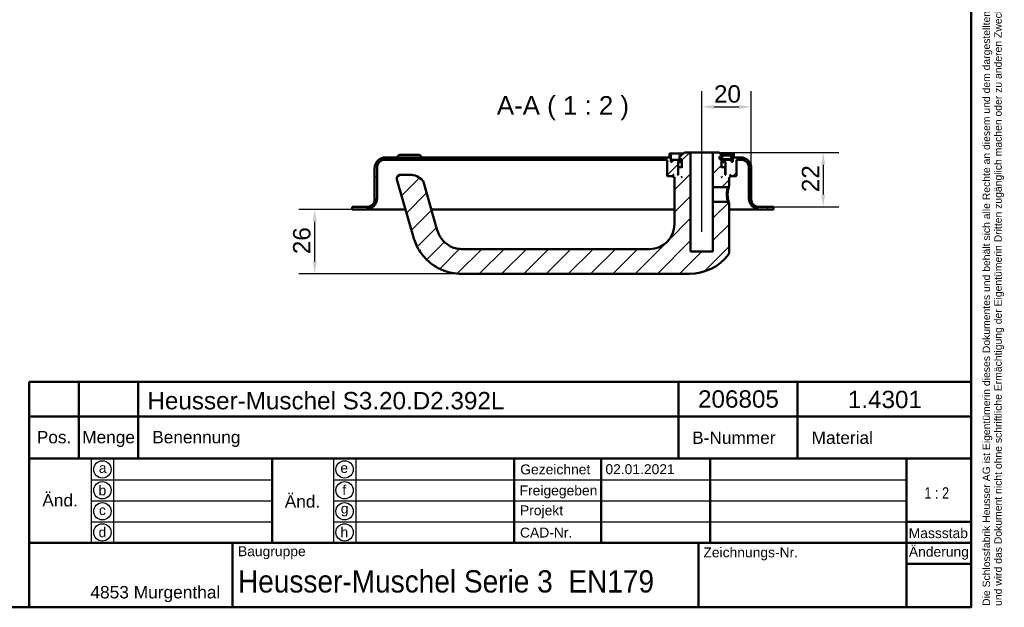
# Model space of a CAD drawing. Header units: millimetres. Extents: x 20 to 833, y 20 to 574.
# Tile 4 of 5: x 436 to 833, y 20 to 257. Entities that reach past the tile are written whole.
import ezdxf
from ezdxf.enums import TextEntityAlignment as Align

# ---------------------------------------------------------------- set-up
doc = ezdxf.new("R2010")
doc.units = ezdxf.units.MM
doc.header["$LTSCALE"] = 2
for name, color, linetype, lineweight in [('Bemaßungen(DIN)', 7, 'Continuous', 25), ('Mittellinie(DIN)', 7, 'Continuous', 25), ('Sichtbare Kanten(DIN)', 7, 'Continuous', 50), ('Skizziergeometrie(DIN)', 7, 'Continuous', 50), ('Skizzierlinie(DIN)', 7, 'Continuous', 25), ('Symbole(DIN)', 7, 'Continuous', 25)]:
    doc.layers.add(name, color=color, linetype=linetype, lineweight=lineweight)
doc.layers.add('Schraffur', color=179, linetype='Continuous', lineweight=9, true_color=0x1e1e47)
doc.styles.add('Aktuell-DIN', font='arial.ttf')
doc.styles.add('Aktuell-DINGroßer Text', font='arial.ttf')
doc.styles.add('STANDARD-DIN~0', font='arial.ttf')
doc.styles.add('Textstil10', font='arial.ttf')
doc.styles.add('Textstil41', font='arial.ttf', dxfattribs={"width": 0.8})
doc.styles.add('Textstil83', font='arial.ttf', dxfattribs={"width": 0.8})
doc.dimstyles.new('CAD-LAN', dxfattribs={"dimscale": 2, "dimtxt": 3.5, "dimasz": 2.5, "dimexe": 3.175, "dimexo": 0, "dimgap": 0.8, "dimtad": 1, "dimrnd": 1e-08, "dimtxsty": 'STANDARD-DIN~0', "dimcen": 0.09, "dimdle": 10, "dimclrd": 250, "dimclre": 250, "dimclrt": 250, "dimadec": 0, "dimazin": 2, "dimtfac": 1, "dimtmove": 0, "dimatfit": 3, "dimfxl": 1, "dimtolj": 1, "dimtzin": 0, "dimlwd": 25, "dimlwe": 25, "dimarcsym": 0})

# ---------------------------------------------------------------- blocks, each defined once
blk = doc.blocks.new('Ränder Standardrahmen')
at = {"layer": 'Skizziergeometrie(DIN)', "flags": 128}
blk.add_lwpolyline([(10, 10), (10, 287), (410, 287), (410, 10), (10, 10)], dxfattribs=at)
blk = doc.blocks.new('Schriftfelder Heusser')
at = {"layer": 'Skizziergeometrie(DIN)'}
for p, q in [((101, 229.92), (101, 236.92)), ((101, 236.92), (291, 236.92)), ((111, 229.92), (111, 236.92)), ((123, 229.92), (123, 236.92)), ((232, 229.92), (232, 236.92)), ((256, 229.92), (256, 236.92)), ((291, 236.92), (291, 229.92)), ((101, 191.42), (101, 229.92)), ((101, 229.92), (291, 229.92)), ((111, 229.92), (111, 221.42)), ((123, 229.92), (123, 221.42)), ((232, 229.92), (232, 221.42)), ((256, 229.92), (256, 221.42)), ((291, 229.92), (291, 191.42)), ((101, 221.42), (291, 221.42)), ((150, 221.42), (150, 204.42)), ((198.85, 221.42), (198.85, 204.42)), ((216.35, 221.42), (216.35, 204.42)), ((238.35, 221.42), (238.35, 204.42)), ((278, 221.42), (278, 191.42)), ((278, 208.67), (291, 208.67)), ((101, 204.42), (291, 204.42)), ((142, 204.42), (142, 191.42)), ((236, 204.42), (236, 191.42)), ((278, 200.17), (291, 200.17)), ((291, 191.42), (101, 191.42))]:
    blk.add_line(p, q, dxfattribs=at)
at = {"layer": 'Skizzierlinie(DIN)'}
for p, q in [((113.5, 221.42), (113.5, 204.42)), ((118, 221.42), (118, 204.42)), ((162.35, 221.42), (162.35, 204.42)), ((166.85, 221.42), (166.85, 204.42)), ((113.5, 217.17), (150, 217.17)), ((162.35, 217.17), (278, 217.17)), ((113.5, 212.92), (150, 212.92)), ((162.35, 212.92), (278, 212.92)), ((113.5, 208.67), (150, 208.67)), ((162.35, 208.67), (278, 208.67))]:
    blk.add_line(p, q, dxfattribs=at)
for centre in [(115.75, 219.25), (164.6, 219.25), (115.75, 215.04), (164.6, 215.04), (115.75, 210.79), (164.6, 210.79), (115.75, 206.54), (164.6, 206.54)]:
    blk.add_circle(centre, 1.75, dxfattribs=at)
at = {"layer": 'Symbole(DIN)', "color": 7, "insert": (293.33, 191.7), "char_height": 1.5, "width": 182.3003, "attachment_point": 1, "rotation": 90, "line_spacing_factor": 0.944221, "style": 'Aktuell-DIN'}
blk.add_mtext('\\fArial|b0|i0;\\H1.5000;Die Schlossfabrik Heusser AG ist Eigentümerin dieses Dokumentes und behält sich alle Rechte an diesem und dem dargestellten Gegenstand vor. Der Empfänger anerkennt diese Rechte\\Pund wird das Dokument nicht ohne schriftliche Ermächtigung der Eigentümerin Dritten zugänglich machen oder zu anderen Zwecken verwenden, zu dem es ihm übergeben worden ist.\\P ', dxfattribs=at)
at = {"layer": 'Symbole(DIN)', "color": 179, "true_color": 0x262659, "style": 'Aktuell-DIN'}
for s, insert, char_height, attachment_point in [('Pos.', (106, 227), 2.489, 2), ('Menge', (117, 227), 2.489, 2), ('Benennung', (125.81, 225.38), 2.489, 4), ('B-Nummer', (234.74, 225.62), 2.489, 4), ('Material', (265.02, 225.62), 2.489, 5), ('\\fArial|b0|i0;a', (115.81, 219.53), 2, 5), ('\\fArial|b0|i0;e', (164.54, 219.53), 2, 5), ('\\fArial|b0|i0;Gezeichnet', (200.05, 219.23), 2, 4), ('\\fArial|b0|i0;b', (115.75, 215), 2, 5), ('\\fArial|b0|i0;f', (164.55, 215.06), 2, 5), ('\\fArial|b0|i0;Freigegeben', (199.92, 216), 2, 1), ('\\fArial|b0|i0;c', (115.75, 211.01), 2, 5), ('\\fArial|b0|i0;g', (164.63, 211.05), 2, 5), ('\\fArial|b0|i0;Projekt', (200, 211.98), 2, 1), ('\\fArial|b0|i0;d', (115.76, 206.55), 2, 5), ('\\fArial|b0|i0;h', (164.55, 206.57), 2, 5), ('\\fArial|b0|i0;CAD-Nr.', (200, 207.5), 2, 1), ('\\fArial|b0|i0;\\H2.0000;Massstab', (284.39, 206.37), 2, 5), ('\\fArial|b0|i0;\\H2.0000;Baugruppe', (143.1, 203.73), 2, 1), ('\\fArial|b0|i0;Zeichnungs-Nr.', (237, 203.5), 2, 1), ('\\fArial|b0|i0;\\H2.5000;4853 Murgenthal', (113.33, 192.46), 2.5, 7)]:
    blk.add_mtext(s, dxfattribs=dict(at, insert=insert, char_height=char_height, attachment_point=attachment_point))
at = {"layer": 'Symbole(DIN)', "color": 179, "true_color": 0x262659, "attachment_point": 5, "style": 'Aktuell-DIN'}
for s, insert, char_height, width in [('Änd.', (107.21, 213), 2.489, 12.3494), ('Änd.', (156.12, 212.76), 2.489, 12.3494), ('\\fArial|b0|i0;Änderung', (284.51, 202.33), 2, 12.1143)]:
    blk.add_mtext(s, dxfattribs=dict(at, insert=insert, char_height=char_height, width=width))
at = {"layer": 'Symbole(DIN)', "color": 7, "insert": (143.1, 196.62), "char_height": 4.5, "width": 90.18, "attachment_point": 4, "style": 'Aktuell-DIN'}
blk.add_mtext('\\fArial|b0|i0;\\W0.90;\\H4.5000;Heusser-Muschel Serie 3  EN179', dxfattribs=at)
at = {"layer": 'Symbole(DIN)', "color": 179, "true_color": 0x262659}
for tag, height, style, p in [('AUTOR', 2.49, 'Aktuell-DIN', (240.03, 219.26)), ('KONTROLLDATUM', 2, 'Textstil10', (217.42, 215.04)), ('KONTROLLIERT_VON', 2, 'Textstil10', (239.98, 215.05))]:
    blk.add_attdef(tag, text='', height=height, dxfattribs=dict(at, style=style)).set_placement(p, align=Align.MIDDLE_LEFT)
at = {"layer": 'Symbole(DIN)', "color": 179, "true_color": 0x262659, "style": 'Textstil10'}
blk.add_attdef('ERSTELLUNGSDATUM_001', (217.23, 218.29), '', height=2, dxfattribs=at)
at = {"layer": 'Symbole(DIN)', "color": 7, "style": 'Textstil83', "width": 0.8}
blk.add_attdef('Anfänglicher_Ansichtsmaßstab_001', (281.57, 213.34), '', height=2.3, dxfattribs=at)
at = {"layer": 'Symbole(DIN)', "color": 179, "true_color": 0x262659, "style": 'Textstil10'}
blk.add_attdef('PROJEKT', text='', height=2, dxfattribs=at).set_placement((217.77, 209.72), align=Align.BOTTOM_LEFT)
at = {"layer": 'Symbole(DIN)', "color": 7, "style": 'Textstil41', "width": 0.8}
blk.add_attdef('STATUS', text='', height=5, dxfattribs=at).set_placement((284.53, 195.86), align=Align.MIDDLE_CENTER)
blk = doc.blocks.new('*D23')
at = {"layer": 'Bemaßungen(DIN)', "color": 250, "linetype": 'Continuous', "lineweight": 25, "true_color": 0x3f3f3f, "transparency": 16777216}
for p, q in [((711.33, 208.6), (711.33, 228.3)), ((731.33, 197.1), (731.33, 228.3)), ((716.33, 221.95), (726.33, 221.95))]:
    blk.add_line(p, q, dxfattribs=at)
at = {"layer": 'Bemaßungen(DIN)', "color": 250, "linetype": 'Continuous', "true_color": 0x3f3f3f, "transparency": 16777216}
for points in [[(716.33, 222.79), (716.33, 221.12), (711.33, 221.95)], [(726.33, 222.79), (726.33, 221.12), (731.33, 221.95)]]:
    blk.add_solid(points, dxfattribs=at)
at = {"layer": 'Defpoints', "color": 0, "linetype": 'Continuous', "transparency": 16777216}
for p in [(731.33, 221.95), (711.33, 208.6), (731.33, 197.1)]:
    blk.add_point(p, dxfattribs=at)
at = {"layer": 'Bemaßungen(DIN)', "color": 250, "linetype": 'Continuous', "lineweight": 25, "true_color": 0x3f3f3f, "transparency": 16777216, "insert": (716.27, 230.7), "char_height": 7, "attachment_point": 1, "style": 'STANDARD-DIN~0'}
blk.add_mtext('\\A1;20', dxfattribs=at)
blk = doc.blocks.new('*D24')
at = {"layer": 'Bemaßungen(DIN)', "color": 250, "linetype": 'Continuous', "lineweight": 25, "true_color": 0x3f3f3f, "transparency": 16777216}
for p, q in [((718.33, 203.6), (766.68, 203.6)), ((760.33, 198.6), (760.33, 186.6)), ((740.33, 181.6), (766.68, 181.6))]:
    blk.add_line(p, q, dxfattribs=at)
at = {"layer": 'Bemaßungen(DIN)', "color": 250, "linetype": 'Continuous', "true_color": 0x3f3f3f, "transparency": 16777216}
for points in [[(759.5, 198.6), (761.17, 198.6), (760.33, 203.6)], [(759.5, 186.6), (761.17, 186.6), (760.33, 181.6)]]:
    blk.add_solid(points, dxfattribs=at)
at = {"layer": 'Defpoints', "color": 0, "linetype": 'Continuous', "transparency": 16777216}
for p in [(718.33, 203.6), (740.33, 181.6), (760.33, 181.6)]:
    blk.add_point(p, dxfattribs=at)
at = {"layer": 'Bemaßungen(DIN)', "color": 250, "linetype": 'Continuous', "lineweight": 25, "true_color": 0x3f3f3f, "transparency": 16777216, "insert": (751.71, 187.56), "char_height": 7, "attachment_point": 1, "rotation": 90, "style": 'STANDARD-DIN~0'}
blk.add_mtext('\\A1;22', dxfattribs=at)
blk = doc.blocks.new('*D25')
at = {"layer": 'Bemaßungen(DIN)', "color": 250, "linetype": 'Continuous', "lineweight": 25, "true_color": 0x3f3f3f, "transparency": 16777216}
for p, q in [((570.33, 180.6), (548.82, 180.6)), ((555.17, 159.6), (555.17, 175.6)), ((614.33, 154.6), (548.82, 154.6))]:
    blk.add_line(p, q, dxfattribs=at)
at = {"layer": 'Bemaßungen(DIN)', "color": 250, "linetype": 'Continuous', "true_color": 0x3f3f3f, "transparency": 16777216}
for points in [[(554.34, 175.6), (556, 175.6), (555.17, 180.6)], [(554.34, 159.6), (556, 159.6), (555.17, 154.6)]]:
    blk.add_solid(points, dxfattribs=at)
at = {"layer": 'Defpoints', "color": 0, "linetype": 'Continuous', "transparency": 16777216}
for p in [(555.17, 180.6), (570.33, 180.6), (614.33, 154.6)]:
    blk.add_point(p, dxfattribs=at)
at = {"layer": 'Bemaßungen(DIN)', "color": 250, "linetype": 'Continuous', "lineweight": 25, "true_color": 0x3f3f3f, "transparency": 16777216, "insert": (546.42, 162.53), "char_height": 7, "attachment_point": 1, "rotation": 90, "style": 'STANDARD-DIN~0'}
blk.add_mtext('\\A1;26', dxfattribs=at)

msp = doc.modelspace()

# ---------------------------------------------------------------- hatches: boundary and pattern name
at = {"layer": 'Schraffur'}
h = msp.add_hatch(dxfattribs=at)
h.set_pattern_fill('ANSI31', color=256, scale=50.8, style=0)
h.set_pattern_definition([(45, (0, 0), (-4.49013, 4.49013), [])])
edge = h.paths.add_edge_path()
edge.add_spline(control_points=[(722.125, 162.327), (722.192, 162.415), (722.245, 162.513), (722.325, 162.743), (722.335, 162.857), (722.334, 162.941)], knot_values=[-0.0462208, -0.0462208, -0.0462208, -0.0462208, -0.0253544, -0.0253544, 0, 0, 0, 0], degree=3, periodic=0)
edge.add_line((722.334, 162.941), (722.334, 183.241))
edge.add_spline(control_points=[(722.334, 183.241), (722.272, 183.301), (722.21, 183.361), (722.086, 183.481), (722.024, 183.541), (721.963, 183.601)], knot_values=[-0.051977, -0.051977, -0.051977, -0.051977, -0.0259885, -0.0259885, -0.0001848, -0.0001848, -0.0001848, -0.0001848], degree=3, periodic=0)
edge.add_line((721.963, 183.601), (715.834, 183.601))
edge.add_line((715.834, 183.601), (715.834, 163.601))
edge.add_line((715.834, 163.601), (706.834, 163.601))
edge.add_line((706.834, 163.601), (706.834, 203.601))
edge.add_line((706.834, 203.601), (704.334, 203.601))
edge.add_line((704.334, 203.601), (703.334, 202.601))
edge.add_line((703.334, 202.601), (703.334, 202.301))
edge.add_line((703.334, 202.301), (702.368, 202.301))
edge.add_line((702.368, 202.301), (702.368, 200.801))
edge.add_line((702.368, 200.801), (703.334, 200.801))
edge.add_line((703.334, 200.801), (703.334, 197.401))
edge.add_line((703.334, 197.401), (703.134, 197.601))
edge.add_line((703.134, 197.601), (702.034, 197.601))
edge.add_line((702.034, 197.601), (701.834, 197.401))
edge.add_line((701.834, 197.401), (701.834, 194.601))
edge.add_line((701.834, 194.601), (701.584, 194.601))
edge.add_line((701.584, 194.601), (701.784, 194.801))
edge.add_line((701.784, 194.801), (701.784, 199.601))
edge.add_line((701.784, 199.601), (701.584, 199.801))
edge.add_line((701.584, 199.801), (702.334, 199.801))
edge.add_line((702.334, 199.801), (702.334, 200.601))
edge.add_line((702.334, 200.601), (699.334, 200.601))
edge.add_line((699.334, 200.601), (699.334, 199.801))
edge.add_line((699.334, 199.801), (698.834, 199.801))
edge.add_line((698.834, 199.801), (698.834, 203.101))
edge.add_line((698.834, 203.101), (698.334, 203.101))
edge.add_line((698.334, 203.101), (698.334, 201.601))
edge.add_line((698.334, 201.601), (583.834, 201.601))
edge.add_ellipse((583.834, 197.101), major_axis=(0, 4.5), ratio=1, start_angle=0, end_angle=90)
edge.add_line((579.334, 197.101), (579.334, 184.601))
edge.add_ellipse((576.334, 184.601), major_axis=(3, 0), ratio=1, start_angle=270, end_angle=360, ccw=False)
edge.add_line((576.334, 181.601), (570.334, 181.601))
edge.add_line((570.334, 181.601), (570.334, 180.601))
edge.add_line((570.334, 180.601), (575.834, 180.601))
edge.add_ellipse((575.834, 185.101), major_axis=(0, -4.5), ratio=1, start_angle=0, end_angle=90)
edge.add_line((580.334, 185.101), (580.334, 197.601))
edge.add_ellipse((583.334, 197.601), major_axis=(-3, 0), ratio=1, start_angle=270, end_angle=360, ccw=False)
edge.add_line((583.334, 200.601), (697.334, 200.601))
edge.add_line((697.334, 200.601), (697.334, 194.201))
edge.add_line((697.334, 194.201), (697.534, 194.001))
edge.add_line((697.534, 194.001), (699.634, 194.001))
edge.add_line((699.634, 194.001), (699.734, 194.101))
edge.add_line((699.734, 194.101), (699.734, 194.601))
edge.add_line((699.734, 194.601), (700.034, 194.601))
edge.add_line((700.034, 194.601), (699.834, 194.401))
edge.add_line((699.834, 194.401), (699.834, 193.801))
edge.add_line((699.834, 193.801), (700.034, 193.601))
edge.add_line((700.034, 193.601), (700.334, 193.601))
edge.add_line((700.334, 193.601), (700.334, 174.601))
edge.add_ellipse((690.334, 174.601), major_axis=(10, 0), ratio=1, start_angle=270, end_angle=360, ccw=False)
edge.add_line((690.334, 164.601), (614.334, 164.601))
edge.add_spline(control_points=[(614.334, 164.601), (613.472, 164.601), (612.607, 164.721), (610.933, 165.184), (610.133, 165.528), (608.256, 166.639), (607.246, 167.532), (605.732, 169.498), (605.044, 170.722), (604.508, 172.589)], knot_values=[-2.1009717, -2.1009717, -2.1009717, -2.1009717, -1.6733657, -1.6733657, -1.2398076, -1.2398076, -0.5829242, -0.5829242, 0, 0, 0, 0], degree=3, periodic=0)
edge.add_line((604.508, 172.589), (599.036, 191.673))
edge.add_ellipse((597.594, 191.26), major_axis=(1.442, 0.413), ratio=1, start_angle=0, end_angle=25.69736)
edge.add_ellipse((593.487, 187.601), major_axis=(5.227, 4.656), ratio=1, start_angle=0, end_angle=48.30264)
edge.add_line((593.487, 194.601), (589.784, 194.601))
edge.add_ellipse((589.784, 193.101), major_axis=(0, 1.5), ratio=1, start_angle=0, end_angle=106)
edge.add_line((588.342, 192.688), (594.896, 169.833))
edge.add_spline(control_points=[(594.896, 169.833), (595.311, 168.384), (595.785, 166.753), (597.901, 163.061), (599.048, 161.574), (602.057, 158.64), (604.225, 157.103), (609.277, 155.094), (611.804, 154.601), (614.334, 154.601)], knot_values=[-3.2174914, -3.2174914, -3.2174914, -3.2174914, -2.3242709, -2.3242709, -1.6312947, -1.6312947, -0.7589972, -0.7589972, 0, 0, 0, 0], degree=3, periodic=0)
edge.add_line((614.334, 154.601), (706.334, 154.601))
edge.add_ellipse((706.334, 174.601), major_axis=(0, -20), ratio=1, start_angle=0, end_angle=52.14309)
h.paths.add_polyline_path([(703.134, 193.601), (703.334, 193.801), (703.334, 193.601)], flags=0)
edge = h.paths.add_edge_path()
edge.add_ellipse((726.834, 197.101), major_axis=(4.5, 0), ratio=1, start_angle=0, end_angle=90)
edge.add_line((726.834, 201.601), (724.334, 201.601))
edge.add_line((724.334, 201.601), (724.334, 203.101))
edge.add_line((724.334, 203.101), (723.834, 203.101))
edge.add_line((723.834, 203.101), (723.834, 199.801))
edge.add_line((723.834, 199.801), (723.334, 199.801))
edge.add_line((723.334, 199.801), (723.334, 200.601))
edge.add_line((723.334, 200.601), (720.334, 200.601))
edge.add_line((720.334, 200.601), (720.334, 199.801))
edge.add_line((720.334, 199.801), (721.084, 199.801))
edge.add_line((721.084, 199.801), (720.884, 199.601))
edge.add_line((720.884, 199.601), (720.884, 194.801))
edge.add_line((720.884, 194.801), (721.084, 194.601))
edge.add_line((721.084, 194.601), (720.834, 194.601))
edge.add_line((720.834, 194.601), (720.834, 197.401))
edge.add_line((720.834, 197.401), (720.634, 197.601))
edge.add_line((720.634, 197.601), (719.534, 197.601))
edge.add_line((719.534, 197.601), (719.334, 197.401))
edge.add_line((719.334, 197.401), (719.334, 200.801))
edge.add_line((719.334, 200.801), (718.434, 200.801))
edge.add_line((718.434, 200.801), (718.434, 201.901))
edge.add_line((718.434, 201.901), (719.334, 201.901))
edge.add_line((719.334, 201.901), (719.334, 202.601))
edge.add_line((719.334, 202.601), (718.334, 203.601))
edge.add_line((718.334, 203.601), (715.834, 203.601))
edge.add_line((715.834, 203.601), (715.834, 189.601))
edge.add_line((715.834, 189.601), (721.962, 189.601))
edge.add_spline(control_points=[(721.962, 189.601), (722.024, 189.661), (722.086, 189.72), (722.21, 189.841), (722.272, 189.901), (722.334, 189.961)], knot_values=[-0.051752, -0.051752, -0.051752, -0.051752, -0.0259859, -0.0259859, 0, 0, 0, 0], degree=3, periodic=0)
edge.add_line((722.334, 189.961), (722.334, 193.601))
edge.add_line((722.334, 193.601), (722.634, 193.601))
edge.add_line((722.634, 193.601), (722.834, 193.801))
edge.add_line((722.834, 193.801), (722.834, 194.401))
edge.add_line((722.834, 194.401), (722.634, 194.601))
edge.add_line((722.634, 194.601), (722.934, 194.601))
edge.add_line((722.934, 194.601), (722.934, 194.101))
edge.add_line((722.934, 194.101), (723.034, 194.001))
edge.add_line((723.034, 194.001), (725.134, 194.001))
edge.add_line((725.134, 194.001), (725.334, 194.201))
edge.add_line((725.334, 194.201), (725.334, 200.601))
edge.add_line((725.334, 200.601), (727.334, 200.601))
edge.add_ellipse((727.334, 197.601), major_axis=(0, 3), ratio=1, start_angle=270, end_angle=360, ccw=False)
edge.add_line((730.334, 197.601), (730.334, 185.101))
edge.add_ellipse((734.834, 185.101), major_axis=(-4.5, 0), ratio=1, start_angle=0, end_angle=90)
edge.add_line((734.834, 180.601), (740.334, 180.601))
edge.add_line((740.334, 180.601), (740.334, 181.601))
edge.add_line((740.334, 181.601), (734.334, 181.601))
edge.add_ellipse((734.334, 184.601), major_axis=(0, -3), ratio=1, start_angle=270, end_angle=360, ccw=False)
edge.add_line((731.334, 184.601), (731.334, 197.101))
h.paths.add_polyline_path([(719.334, 193.801), (719.534, 193.601), (719.334, 193.601)], flags=0)

# ---------------------------------------------------------------- linework, layer by layer
at = {"layer": 'Mittellinie(DIN)', "linetype": 'Continuous'}
msp.add_line((711.334, 171.601), (711.334, 208.601), dxfattribs=at)
at = {"layer": 'Sichtbare Kanten(DIN)'}
for p, q in [((698.834, 203.101), (698.334, 203.101)), ((698.334, 203.101), (698.334, 201.601)), ((698.834, 199.801), (698.834, 203.101)), ((698.834, 203.101), (703.834, 203.101)), ((704.334, 203.601), (703.334, 202.601)), ((706.834, 203.601), (704.334, 203.601)), ((706.834, 163.601), (706.834, 203.601)), ((706.834, 203.601), (715.834, 203.601)), ((718.334, 203.601), (715.834, 203.601)), ((715.834, 203.601), (715.834, 189.601)), ((719.334, 202.601), (718.334, 203.601)), ((718.834, 203.101), (723.834, 203.101)), ((724.334, 203.101), (723.834, 203.101)), ((723.834, 203.101), (723.834, 199.801)), ((724.334, 201.601), (724.334, 203.101)), ((583.334, 200.601), (697.334, 200.601)), ((698.334, 201.601), (583.834, 201.601)), ((589.184, 202.601), (588.184, 201.601)), ((589.184, 202.601), (597.484, 202.601)), ((597.484, 202.601), (598.484, 201.601)), ((697.334, 200.601), (697.334, 194.201)), ((699.334, 199.801), (698.834, 199.801)), ((702.334, 200.601), (699.334, 200.601)), ((699.334, 200.601), (699.334, 199.801)), ((701.784, 199.601), (701.584, 199.801)), ((701.584, 199.801), (702.334, 199.801)), ((701.784, 194.801), (701.784, 199.601)), ((701.784, 199.601), (703.334, 199.601)), ((702.334, 199.801), (702.334, 200.601)), ((702.334, 200.601), (703.334, 200.601)), ((703.334, 199.801), (702.334, 199.801)), ((703.334, 202.301), (702.368, 202.301)), ((702.368, 202.301), (702.368, 200.801)), ((702.368, 200.801), (703.334, 200.801)), ((703.334, 202.601), (703.334, 202.301)), ((703.334, 200.801), (703.334, 197.401)), ((718.434, 200.801), (718.434, 201.901)), ((718.434, 201.901), (719.334, 201.901)), ((719.334, 200.801), (718.434, 200.801)), ((719.334, 201.901), (719.334, 202.601)), ((719.542, 202.301), (719.334, 202.301)), ((719.334, 197.401), (719.334, 200.801)), ((719.334, 200.801), (719.542, 200.801)), ((719.334, 200.601), (720.334, 200.601)), ((720.334, 199.801), (719.334, 199.801)), ((719.334, 199.601), (720.884, 199.601)), ((723.242, 202.301), (719.542, 202.301)), ((719.542, 202.301), (719.542, 200.801)), ((719.542, 200.801), (723.242, 200.801)), ((723.334, 200.601), (720.334, 200.601)), ((720.334, 200.601), (720.334, 199.801)), ((720.334, 199.801), (721.084, 199.801)), ((721.084, 199.801), (720.884, 199.601)), ((720.884, 199.601), (720.884, 194.801)), ((723.242, 202.301), (723.242, 200.801)), ((723.334, 199.801), (723.334, 200.601)), ((723.834, 199.801), (723.334, 199.801)), ((726.834, 201.601), (724.334, 201.601)), ((725.334, 194.201), (725.334, 200.601)), ((725.334, 200.601), (727.334, 200.601)), ((579.334, 197.101), (579.334, 184.601)), ((580.334, 185.101), (580.334, 197.601)), ((701.584, 194.601), (701.784, 194.801)), ((701.834, 194.801), (701.784, 194.801)), ((702.034, 197.601), (701.834, 197.401)), ((701.834, 197.401), (701.834, 194.601)), ((703.134, 197.601), (702.034, 197.601)), ((703.334, 197.401), (703.134, 197.601)), ((703.334, 197.601), (703.134, 197.601)), ((719.534, 197.601), (719.334, 197.401)), ((719.534, 197.601), (719.334, 197.601)), ((720.634, 197.601), (719.534, 197.601)), ((720.834, 197.401), (720.634, 197.601)), ((720.834, 194.601), (720.834, 197.401)), ((720.884, 194.801), (720.834, 194.801)), ((720.884, 194.801), (721.084, 194.601)), ((730.334, 197.601), (730.334, 185.101)), ((731.334, 184.601), (731.334, 197.101)), ((588.342, 192.688), (594.896, 169.833)), ((593.487, 194.601), (589.784, 194.601)), ((604.508, 172.589), (599.036, 191.673)), ((697.334, 194.201), (697.534, 194.001)), ((697.534, 194.001), (699.634, 194.001)), ((699.634, 194.001), (699.734, 194.101)), ((699.634, 194.001), (699.834, 194.001)), ((699.734, 194.101), (699.734, 194.601)), ((699.734, 194.601), (700.034, 194.601)), ((699.834, 194.101), (699.734, 194.101)), ((700.034, 194.601), (699.834, 194.401)), ((699.834, 194.401), (699.834, 193.801)), ((699.834, 193.801), (700.034, 193.601)), ((700.034, 193.601), (700.334, 193.601)), ((700.334, 193.601), (700.334, 174.601)), ((701.834, 194.601), (701.584, 194.601)), ((703.134, 193.601), (703.334, 193.801)), ((703.334, 193.601), (703.134, 193.601)), ((703.334, 193.801), (703.334, 193.601)), ((719.334, 193.801), (719.534, 193.601)), ((719.334, 193.601), (719.334, 193.801)), ((719.534, 193.601), (719.334, 193.601)), ((721.084, 194.601), (720.834, 194.601)), ((722.334, 189.961), (722.334, 193.601)), ((722.334, 193.601), (722.634, 193.601)), ((722.834, 194.401), (722.634, 194.601)), ((722.634, 194.601), (722.934, 194.601)), ((722.634, 193.601), (722.834, 193.801)), ((722.834, 193.801), (722.834, 194.401)), ((722.934, 194.101), (722.834, 194.101)), ((722.834, 194.001), (723.034, 194.001)), ((722.934, 194.601), (722.934, 194.101)), ((722.934, 194.101), (723.034, 194.001)), ((723.034, 194.001), (725.134, 194.001)), ((725.134, 194.001), (725.334, 194.201)), ((715.834, 189.601), (721.962, 189.601)), ((715.834, 183.601), (715.834, 189.601)), ((721.963, 189.601), (722.334, 189.961)), ((721.963, 183.601), (715.834, 183.601)), ((715.834, 183.601), (715.834, 163.601)), ((722.335, 183.241), (721.963, 183.601)), ((722.334, 162.941), (722.334, 183.241)), ((576.334, 181.601), (570.334, 181.601)), ((570.334, 181.601), (570.334, 180.601)), ((570.334, 180.601), (575.834, 180.601)), ((575.834, 180.601), (587.334, 180.601)), ((587.334, 180.601), (591.808, 180.601)), ((602.211, 180.601), (700.334, 180.601)), ((722.334, 180.601), (723.334, 180.601)), ((723.334, 180.601), (734.834, 180.601)), ((740.334, 181.601), (734.334, 181.601)), ((734.834, 180.601), (740.334, 180.601)), ((740.334, 180.601), (740.334, 181.601)), ((690.334, 164.601), (614.334, 164.601)), ((715.834, 163.601), (706.834, 163.601)), ((614.334, 154.601), (706.334, 154.601))]:
    msp.add_line(p, q, dxfattribs=at)
for centre, radius, start, end in [((583.834, 197.101), 4.5, 90, 180), ((583.334, 197.601), 3, 90, 180), ((726.834, 197.101), 4.5, 0, 90), ((727.334, 197.601), 3, 0, 90), ((589.784, 193.101), 1.5, 90, 196), ((593.487, 187.601), 7, 41.69736, 90), ((597.594, 191.26), 1.5, 16, 41.69736), ((575.834, 185.101), 4.5, 270, 0), ((576.334, 184.601), 3, 270, 0), ((734.834, 185.101), 4.5, 180, 270), ((734.334, 184.601), 3, 180, 270), ((690.334, 174.601), 10, 270, 0), ((706.334, 174.601), 20, 270, 322.14309)]:
    msp.add_arc(centre, radius, start, end, dxfattribs=at)
for points, knots in [([(721.962, 189.601), (721.963, 189.601), (721.954, 189.575), (721.937, 189.525), (721.867, 189.324), (721.653, 188.713), (721.524, 187.908), (721.46, 187.505), (721.417, 187.054), (721.417, 186.602), (721.416, 186.149), (721.459, 185.698), (721.523, 185.295), (721.651, 184.489), (721.867, 183.879), (721.937, 183.678), (721.955, 183.627), (721.963, 183.601), (721.963, 183.601)], [0.5287437, 0.5287437, 0.5287437, 0.5287437, 0.6043056, 0.6043056, 0.6043056, 0.9064584, 0.9064584, 0.9064584, 1.0575348, 1.0575348, 1.0575348, 1.2086112, 1.2086112, 1.2086112, 1.510764, 1.510764, 1.510764, 1.5864725, 1.5864725, 1.5864725, 1.5864725]), ([(722.335, 183.241), (722.335, 183.24), (722.291, 183.38), (721.901, 184.576), (721.725, 186.601), (721.904, 188.628), (722.29, 189.821), (722.334, 189.961), (722.334, 189.961)], [0.5288156, 0.5288156, 0.5288156, 0.5288156, 0.6043056, 0.9064584, 1.0575348, 1.2086112, 1.510764, 1.5862435, 1.5862435, 1.5862435, 1.5862435]), ([(614.334, 164.601), (613.472, 164.601), (612.607, 164.721), (610.933, 165.184), (610.133, 165.528), (608.256, 166.639), (607.246, 167.532), (605.732, 169.498), (605.044, 170.722), (604.508, 172.589)], [-2.1009717, -2.1009717, -2.1009717, -2.1009717, -1.6733657, -1.6733657, -1.2398076, -1.2398076, -0.5829242, -0.5829242, 0, 0, 0, 0]), ([(594.896, 169.833), (595.311, 168.384), (595.785, 166.753), (597.901, 163.061), (599.048, 161.574), (602.057, 158.64), (604.225, 157.103), (609.277, 155.094), (611.804, 154.601), (614.334, 154.601)], [-3.2174914, -3.2174914, -3.2174914, -3.2174914, -2.3242709, -2.3242709, -1.6312947, -1.6312947, -0.7589972, -0.7589972, 0, 0, 0, 0]), ([(722.125, 162.327), (722.192, 162.415), (722.245, 162.513), (722.325, 162.743), (722.335, 162.857), (722.335, 162.941)], [-0.04622077, -0.04622077, -0.04622077, -0.04622077, -0.025354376, -0.025354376, 0, 0, 0, 0])]:
    msp.add_open_spline(points, degree=3, knots=knots, dxfattribs=at)

# ---------------------------------------------------------------- block references
at = {"xscale": 2, "yscale": 2, "zscale": 2}
msp.add_blockref('Ränder Standardrahmen', (0, 0), dxfattribs=at)
msp.add_blockref('Schriftfelder Heusser', (238, -362.833), dxfattribs=at).add_auto_attribs({'ERSTELLUNGSDATUM_001': '02.01.2021', 'Anfänglicher_Ansichtsmaßstab_001': '1 : 2'})

# ---------------------------------------------------------------- texts
at = {"layer": 'Symbole(DIN)', "color": 7, "insert": (628.662, 216.601), "char_height": 7.4676, "attachment_point": 7, "style": 'Aktuell-DINGroßer Text'}
msp.add_mtext('A-A ( 1 : 2 )', dxfattribs=at)
at = {"layer": 'Symbole(DIN)', "color": 7, "char_height": 7, "attachment_point": 1, "style": 'Aktuell-DIN'}
for s, insert, width in [('{\\fArial|b0|i0;\\H7.0000;Heusser-Muschel S3.20.D2.392L}', (487.659, 106.906), 144.02821), ('{\\fArial|b0|i0;\\H7.0000;206805}', (709.83, 107.58), 32.62043), ('{\\fArial|b0|i0;\\H7.0000;1.4301}', (770.274, 107.401), 29.89939)]:
    msp.add_mtext(s, dxfattribs=dict(at, insert=insert, width=width))

# ---------------------------------------------------------------- dimensions: what is measured, and where the dimension line sits
at = {"layer": 'Bemaßungen(DIN)', "color": 250, "linetype": 'Continuous', "lineweight": 25, "true_color": 0x3f3f3f}
for base, p1, p2, angle, picture, middle in [((731.334, 221.954), (711.334, 208.601), (731.334, 197.101), 180, '*D23', (721.334, 221.954)), ((760.334, 181.601), (718.334, 203.601), (740.334, 181.601), 90, '*D24', (760.334, 192.601)), ((555.17, 180.601), (614.334, 154.601), (570.334, 180.601), 90, '*D25', (555.17, 167.601))]:
    dim = msp.add_linear_dim(base=base, p1=p1, p2=p2, angle=angle, dimstyle='CAD-LAN', override={"dimgap": 0.8, "dimdec": 2, "dimtol": 0, "dimlim": 0, "dimtp": 0, "dimtm": 0, "dimtdec": 2, "dimtofl": 0, "dimatfit": 1}, dxfattribs=at)
    dim.commit()
    dim.dimension.update_dxf_attribs({"geometry": picture, "text_midpoint": middle, "dimtype": 160})

doc.saveas('drawing.dxf')
